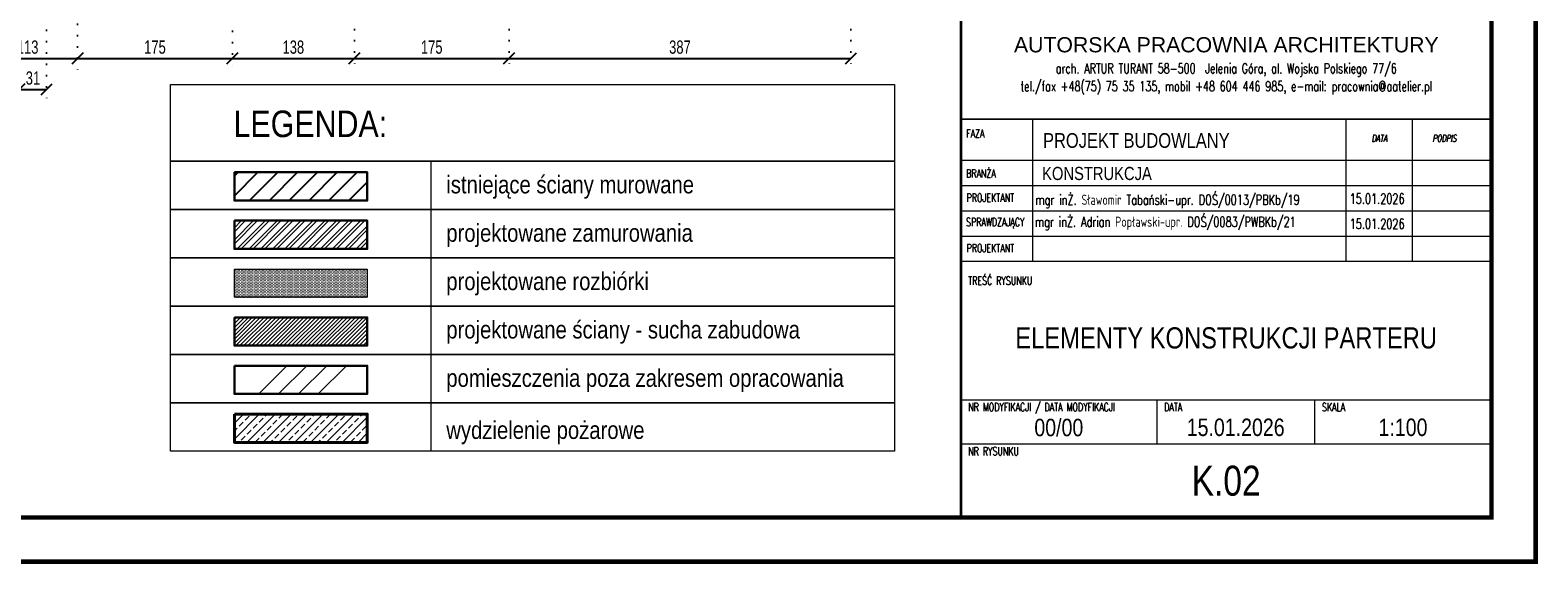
# Model space of a CAD drawing. Header units: millimetres. Extents: x 11149 to 111407, y -107619 to -23630.
# Tile 112 of 245: x 15749 to 17454, y -30105 to -29501. Entities that reach past the tile are written whole.
import ezdxf
from ezdxf.enums import TextEntityAlignment as Align

# ---------------------------------------------------------------- set-up
doc = ezdxf.new("R2010")
doc.units = ezdxf.units.MM
doc.header["$LTSCALE"] = 2
doc.linetypes.add('DOT', pattern=[6.35, 0, -6.35])
doc.layers.get('0').update_dxf_attribs({"plot": 0})
doc.layers.get('Defpoints').update_dxf_attribs({"color": 1})
for name, color, linetype, lineweight in [('0_OPIS', 7, 'Continuous', 13), ('A_KRESKOWANIE', 9, 'Continuous', 0), ('A_opisy', 111, 'Continuous', 15), ('A_WYBURZENIA', 6, 'Continuous', 0), ('A_ściany mur', 2, 'Continuous', 30), ('e-cad_wymiary', 4, 'Continuous', 9)]:
    doc.layers.add(name, color=color, linetype=linetype, lineweight=lineweight)
doc.layers.add('3DPLAN_A_KRESKOWANIE 1', color=253, linetype='Continuous')
doc.layers.add('3DPLAN_A_OPIS', color=8, linetype='Continuous')
doc.styles.add('e-cad_1', font='arial.ttf', dxfattribs={"width": 0.7})
doc.styles.add('J-ROMANS', font='ROMANS.SHX', dxfattribs={"width": 0.7, "oblique": 10})
doc.styles.add('J-SWIS', font='arial.ttf', dxfattribs={"width": 0.8})
doc.styles.add('J-SWIS-BOLD', font='arial.ttf', dxfattribs={"width": 0.8})
doc.styles.add('T2_100_cm', font='ARIALN.TTF')
doc.styles.add('T3_100_cm', font='ARIALN.TTF', dxfattribs={"height": 30})
doc.dimstyles.new('e-cad_1_100_[cm]', dxfattribs={"dimscale": 10, "dimtxt": 1.5, "dimasz": 1.25, "dimexe": 1.25, "dimexo": 0.625, "dimgap": 0.5, "dimtad": 1, "dimdec": 0, "dimrnd": 1, "dimzin": 1, "dimtxsty": 'e-cad_1', "dimblk": 'OBLIQUE', "dimcen": 2.5, "dimclrd": 256, "dimclre": 252, "dimclrt": 7, "dimadec": 0, "dimazin": 0, "dimtfac": 1, "dimtix": 1, "dimtmove": 2, "dimatfit": 3, "dimldrblk": 'NONE', "dimfxl": 60, "dimfxlon": 1, "dimarcsym": 0})

# ---------------------------------------------------------------- blocks, each defined once
blk = doc.blocks.new('_OBLIQUE')
at = {"color": 0, "linetype": 'ByBlock', "lineweight": -2}
blk.add_line((-0.5, -0.5), (0.5, 0.5), dxfattribs=at)
blk = doc.blocks.new('*D371')
at = {"layer": 'Defpoints', "color": 0}
for p in [(15690, -29335.4), (15803, -29346.9), (15803, -29532.9)]:
    blk.add_point(p, dxfattribs=at)
at = {"layer": 'e-cad_wymiary', "color": 252, "linetype": 'DOT', "lineweight": -2}
for p, q in [((15690, -29341.7), (15690, -29545.4)), ((15803, -29353.2), (15803, -29545.4))]:
    blk.add_line(p, q, dxfattribs=at)
at = {"layer": 'e-cad_wymiary', "lineweight": -2}
blk.add_line((15690, -29532.9), (15803, -29532.9), dxfattribs=at)
at = {"layer": 'e-cad_wymiary', "lineweight": -2, "xscale": 12.5, "yscale": 12.5, "zscale": 12.5, "rotation": 180}
blk.add_blockref('_OBLIQUE', (15690, -29532.9), dxfattribs=at)
at = {"layer": 'e-cad_wymiary', "lineweight": -2, "xscale": 12.5, "yscale": 12.5, "zscale": 12.5}
blk.add_blockref('_OBLIQUE', (15803, -29532.9), dxfattribs=at)
at = {"layer": 'e-cad_wymiary', "color": 7, "insert": (15746.5, -29520.2), "char_height": 15, "attachment_point": 5, "style": 'e-cad_1'}
blk.add_mtext('113', dxfattribs=at)
blk = doc.blocks.new('_None')
blk = doc.blocks.new('*D372')
at = {"layer": 'Defpoints', "color": 0}
for p in [(15803, -29346.9), (15978, -29355), (15978, -29532.9)]:
    blk.add_point(p, dxfattribs=at)
at = {"layer": 'e-cad_wymiary', "color": 252, "linetype": 'DOT', "lineweight": -2}
for p, q in [((15803, -29353.2), (15803, -29545.4)), ((15978, -29361.3), (15978, -29545.4))]:
    blk.add_line(p, q, dxfattribs=at)
at = {"layer": 'e-cad_wymiary', "lineweight": -2}
blk.add_line((15803, -29532.9), (15978, -29532.9), dxfattribs=at)
at = {"layer": 'e-cad_wymiary', "lineweight": -2, "xscale": 12.5, "yscale": 12.5, "zscale": 12.5, "rotation": 180}
blk.add_blockref('_OBLIQUE', (15803, -29532.9), dxfattribs=at)
at = {"layer": 'e-cad_wymiary', "lineweight": -2, "xscale": 12.5, "yscale": 12.5, "zscale": 12.5}
blk.add_blockref('_OBLIQUE', (15978, -29532.9), dxfattribs=at)
at = {"layer": 'e-cad_wymiary', "color": 7, "insert": (15890.5, -29520.2), "char_height": 15, "attachment_point": 5, "style": 'e-cad_1'}
blk.add_mtext('175', dxfattribs=at)
blk = doc.blocks.new('*D373')
at = {"layer": 'Defpoints', "color": 0}
for p in [(15978, -29355), (16116, -29353), (16116, -29532.9)]:
    blk.add_point(p, dxfattribs=at)
at = {"layer": 'e-cad_wymiary', "color": 252, "linetype": 'DOT', "lineweight": -2}
for p, q in [((16116, -29359.2), (16116, -29545.4)), ((15978, -29361.3), (15978, -29545.4))]:
    blk.add_line(p, q, dxfattribs=at)
at = {"layer": 'e-cad_wymiary', "lineweight": -2}
blk.add_line((15978, -29532.9), (16116, -29532.9), dxfattribs=at)
at = {"layer": 'e-cad_wymiary', "lineweight": -2, "xscale": 12.5, "yscale": 12.5, "zscale": 12.5, "rotation": 180}
blk.add_blockref('_OBLIQUE', (15978, -29532.9), dxfattribs=at)
at = {"layer": 'e-cad_wymiary', "lineweight": -2, "xscale": 12.5, "yscale": 12.5, "zscale": 12.5}
blk.add_blockref('_OBLIQUE', (16116, -29532.9), dxfattribs=at)
at = {"layer": 'e-cad_wymiary', "color": 7, "insert": (16047, -29520.2), "char_height": 15, "attachment_point": 5, "style": 'e-cad_1'}
blk.add_mtext('138', dxfattribs=at)
blk = doc.blocks.new('*D374')
at = {"layer": 'Defpoints', "color": 0}
for p in [(16116, -29353), (16291, -29353), (16291, -29532.9)]:
    blk.add_point(p, dxfattribs=at)
at = {"layer": 'e-cad_wymiary', "color": 252, "linetype": 'DOT', "lineweight": -2}
for p, q in [((16116, -29359.2), (16116, -29545.4)), ((16291, -29359.2), (16291, -29545.4))]:
    blk.add_line(p, q, dxfattribs=at)
at = {"layer": 'e-cad_wymiary', "lineweight": -2}
blk.add_line((16116, -29532.9), (16291, -29532.9), dxfattribs=at)
at = {"layer": 'e-cad_wymiary', "lineweight": -2, "xscale": 12.5, "yscale": 12.5, "zscale": 12.5, "rotation": 180}
blk.add_blockref('_OBLIQUE', (16116, -29532.9), dxfattribs=at)
at = {"layer": 'e-cad_wymiary', "lineweight": -2, "xscale": 12.5, "yscale": 12.5, "zscale": 12.5}
blk.add_blockref('_OBLIQUE', (16291, -29532.9), dxfattribs=at)
at = {"layer": 'e-cad_wymiary', "color": 7, "insert": (16203.5, -29520.2), "char_height": 15, "attachment_point": 5, "style": 'e-cad_1'}
blk.add_mtext('175', dxfattribs=at)
blk = doc.blocks.new('*D375')
at = {"layer": 'Defpoints', "color": 0}
for p in [(16291, -29353), (16677.5, -29353), (16677.5, -29532.9)]:
    blk.add_point(p, dxfattribs=at)
at = {"layer": 'e-cad_wymiary', "color": 252, "linetype": 'DOT', "lineweight": -2}
for p, q in [((16291, -29359.2), (16291, -29545.4)), ((16677.5, -29359.2), (16677.5, -29545.4))]:
    blk.add_line(p, q, dxfattribs=at)
at = {"layer": 'e-cad_wymiary', "lineweight": -2}
blk.add_line((16291, -29532.9), (16677.5, -29532.9), dxfattribs=at)
at = {"layer": 'e-cad_wymiary', "lineweight": -2, "xscale": 12.5, "yscale": 12.5, "zscale": 12.5, "rotation": 180}
blk.add_blockref('_OBLIQUE', (16291, -29532.9), dxfattribs=at)
at = {"layer": 'e-cad_wymiary', "lineweight": -2, "xscale": 12.5, "yscale": 12.5, "zscale": 12.5}
blk.add_blockref('_OBLIQUE', (16677.5, -29532.9), dxfattribs=at)
at = {"layer": 'e-cad_wymiary', "color": 7, "insert": (16484.2, -29520.2), "char_height": 15, "attachment_point": 5, "style": 'e-cad_1'}
blk.add_mtext('387', dxfattribs=at)
blk = doc.blocks.new('*D398')
at = {"layer": 'Defpoints', "color": 0}
for p in [(15737, -29226.4), (15768, -29225.8), (15768, -29567.9)]:
    blk.add_point(p, dxfattribs=at)
at = {"layer": 'e-cad_wymiary', "color": 252, "linetype": 'DOT', "lineweight": -2}
for p, q in [((15737, -29232.6), (15737, -29580.4)), ((15768, -29232.1), (15768, -29580.4))]:
    blk.add_line(p, q, dxfattribs=at)
at = {"layer": 'e-cad_wymiary', "lineweight": -2}
blk.add_line((15737, -29567.9), (15768, -29567.9), dxfattribs=at)
at = {"layer": 'e-cad_wymiary', "lineweight": -2, "xscale": 12.5, "yscale": 12.5, "zscale": 12.5, "rotation": 180}
blk.add_blockref('_OBLIQUE', (15737, -29567.9), dxfattribs=at)
at = {"layer": 'e-cad_wymiary', "lineweight": -2, "xscale": 12.5, "yscale": 12.5, "zscale": 12.5}
blk.add_blockref('_OBLIQUE', (15768, -29567.9), dxfattribs=at)
at = {"layer": 'e-cad_wymiary', "color": 7, "insert": (15752.5, -29555.2), "char_height": 15, "attachment_point": 5, "style": 'e-cad_1'}
blk.add_mtext('31', dxfattribs=at)

msp = doc.modelspace()

# ---------------------------------------------------------------- hatches: boundary and pattern name
at = {"layer": '3DPLAN_A_KRESKOWANIE 1', "transparency": 33554687}
h = msp.add_hatch(dxfattribs=at)
h.set_pattern_fill('ANSI31', color=256, scale=5, style=0)
h.set_pattern_definition([(45, (12922.365, -31713.63), (-11.22532, 11.22532), [])])
h.paths.add_polyline_path([(15980.28, -29661.81), (16130.6, -29661.81), (16130.6, -29693.78), (15980.28, -29693.78)])
at = {"layer": '3DPLAN_A_OPIS', "lineweight": 0, "transparency": 33554687}
h = msp.add_hatch(dxfattribs=at)
h.set_pattern_fill('ANSI32', color=1)
h.set_pattern_definition([(45, (178.035, -5735.503), (-6.735192, 6.735192), []), (45, (182.525, -5735.503), (-6.735192, 6.735192), [])])
h.paths.add_polyline_path([(15980.28, -29716.55), (16130.6, -29716.55), (16130.6, -29748.52), (15980.28, -29748.52)])
h = msp.add_hatch(dxfattribs=at)
h.set_pattern_fill('ANSI31', color=1)
h.set_pattern_definition([(45, (-6107.717, -4451.2663), (-2.24506403, 2.24506403), [])])
h.paths.add_polyline_path([(15980.28, -29826.04), (16130.6, -29826.04), (16130.6, -29858.01), (15980.28, -29858.01)])
at = {"layer": 'A_KRESKOWANIE', "transparency": 33554687}
h = msp.add_hatch(dxfattribs=at)
h.set_pattern_fill('ANSI34', color=256, scale=5)
h.set_pattern_definition([(45, (178.035, -5735.5), (-67.35192, 67.35192), []), (45, (200.49, -5735.5), (-67.35192, 67.35192), []), (45, (222.94, -5735.5), (-67.35192, 67.35192), []), (45, (245.39, -5735.5), (-67.35192, 67.35192), [])])
h.paths.add_polyline_path([(15980.28, -29880.78), (16130.6, -29880.78), (16130.6, -29912.75), (15980.28, -29912.75)])
at = {"layer": 'A_WYBURZENIA', "transparency": 33554687}
h = msp.add_hatch(dxfattribs=at)
h.set_pattern_fill('DOTS', color=256)
h.set_pattern_definition([(0, (-2766.6759, -9783.1611), (0.79375, 1.5875), [0, -1.5875])])
h.paths.add_polyline_path([(15980.28, -29771.3), (16130.6, -29771.3), (16130.6, -29803.26), (15980.28, -29803.26)])
at = {"layer": 'e-cad_wymiary', "ltscale": 0.02}
h = msp.add_hatch(dxfattribs=at)
h.set_pattern_fill('ANSI33', color=3, scale=2)
h.set_pattern_definition([(45, (12892.107, -29962.666), (-8.980256, 8.980256), []), (45, (12901.087, -29962.666), (-8.980256, 8.980256), [6.35, -3.175])])
h.paths.add_polyline_path([(15980.28, -29935.53), (16130.6, -29935.53), (16130.6, -29967.5), (15980.28, -29967.5)])

# ---------------------------------------------------------------- linework, layer by layer
at = {"layer": '0_OPIS'}
for p, q in [((16802.23, -29601.77), (17401.87, -29601.77)), ((17401.87, -29601.77), (16802.23, -29601.77)), ((17401.87, -29601.77), (16802.23, -29601.77)), ((17401.87, -29601.77), (16802.23, -29601.77)), ((17401.87, -29601.77), (16802.23, -29601.77)), ((16802.23, -29601.77), (17401.87, -29601.77)), ((16802.23, -29601.77), (17401.87, -29601.77)), ((17401.87, -29601.77), (16802.23, -29601.77)), ((17401.87, -29601.77), (16802.23, -29601.77)), ((16883, -29601.77), (16883, -29762.47)), ((17237.16, -29601.77), (17237.16, -29762.47)), ((17312.3, -29601.77), (17312.3, -29762.47)), ((17401.87, -29648.41), (16802.23, -29648.41)), ((16801.87, -29676.93), (17401.87, -29676.93)), ((16801.87, -29705.44), (17401.87, -29705.44)), ((16802.23, -29705.44), (17401.87, -29705.44)), ((16802.23, -29705.44), (17401.87, -29705.44)), ((16802.23, -29733.96), (17401.87, -29733.96)), ((16802.23, -29762.47), (17401.87, -29762.47)), ((16802.23, -29762.47), (17401.87, -29762.47)), ((16801.87, -29919.22), (17401.87, -29919.22)), ((17023.44, -29919.22), (17023.44, -29969.22)), ((17201.87, -29919.22), (17201.87, -29969.22)), ((16801.87, -29969.22), (17401.87, -29969.22))]:
    msp.add_line(p, q, dxfattribs=at)
for points, const_width in [([(11151.87, -27132.55), (17451.87, -27132.55), (17451.87, -30102.55), (11151.87, -30102.55)], 5), ([(11451.87, -27182.55), (17401.87, -27182.55), (17401.87, -30052.55), (11451.87, -30052.55)], 5), ([(16801.87, -30052.55), (17401.87, -30052.55), (17401.87, -29021.2), (16801.87, -29021.2)], 3)]:
    msp.add_lwpolyline(points, close=True, dxfattribs=dict(at, const_width=const_width))
at = {"layer": '3DPLAN_A_OPIS', "color": 1, "lineweight": 30}
for points in [[(15980.28, -29716.55), (16130.6, -29716.55), (16130.6, -29748.52), (15980.28, -29748.52)], [(15980.28, -29826.04), (16130.6, -29826.04), (16130.6, -29858.01), (15980.28, -29858.01)]]:
    msp.add_lwpolyline(points, close=True, dxfattribs=at)
at = {"layer": 'A_opisy', "ltscale": 0.1}
for points in [[(15908.03, -29562.38), (16726.87, -29562.38), (16726.87, -29649.09), (15908.03, -29649.09)], [(15908.03, -29649.09), (16726.87, -29649.09), (16726.87, -29703.83), (15908.03, -29703.83)], [(15908.03, -29649.09), (16202.3, -29649.09), (16202.3, -29703.83), (15908.03, -29703.83)], [(15908.03, -29703.83), (16726.87, -29703.83), (16726.87, -29758.58), (15908.03, -29758.58)], [(15908.03, -29703.83), (16202.3, -29703.83), (16202.3, -29758.58), (15908.03, -29758.58)], [(15908.03, -29758.58), (16726.87, -29758.58), (16726.87, -29813.32), (15908.03, -29813.32)], [(15908.03, -29758.58), (16202.3, -29758.58), (16202.3, -29813.32), (15908.03, -29813.32)], [(15908.03, -29813.32), (16726.87, -29813.32), (16726.87, -29868.07), (15908.03, -29868.07)], [(15908.03, -29813.32), (16202.3, -29813.32), (16202.3, -29868.07), (15908.03, -29868.07)], [(15908.03, -29868.07), (16726.87, -29868.07), (16726.87, -29922.81), (15908.03, -29922.81)], [(15908.03, -29868.07), (16202.3, -29868.07), (16202.3, -29922.81), (15908.03, -29922.81)], [(15908.03, -29922.81), (16202.3, -29922.81), (16202.3, -29977.55), (15908.03, -29977.55)], [(15908.03, -29922.81), (16726.87, -29922.81), (16726.87, -29977.55), (15908.03, -29977.55)]]:
    msp.add_lwpolyline(points, close=True, dxfattribs=at)
at = {"layer": 'A_WYBURZENIA', "transparency": 33554687}
msp.add_lwpolyline([(15980.28, -29771.3), (16130.6, -29771.3), (16130.6, -29803.26), (15980.28, -29803.26)], close=True, dxfattribs=at)
at = {"layer": 'A_ściany mur', "ltscale": 0.1}
for points in [[(15980.28, -29661.81), (16130.6, -29661.81), (16130.6, -29693.78), (15980.28, -29693.78)], [(15980.28, -29880.78), (16130.6, -29880.78), (16130.6, -29912.75), (15980.28, -29912.75)]]:
    msp.add_lwpolyline(points, close=True, dxfattribs=at)
at = {"layer": 'A_ściany mur', "color": 161, "lineweight": 40, "ltscale": 0.1}
msp.add_lwpolyline([(15980.28, -29935.53), (16130.6, -29935.53), (16130.6, -29967.5), (15980.28, -29967.5)], close=True, dxfattribs=at)

# ---------------------------------------------------------------- texts
at = {"layer": '0_OPIS', "style": 'J-SWIS'}
msp.add_text('AUTORSKA PRACOWNIA ARCHITEKTURY', height=17.1894, dxfattribs=at).set_placement((17102.05, -29517.41), align=Align.MIDDLE)
at = {"layer": '0_OPIS', "style": 'J-ROMANS', "width": 0.7}
for s, p in [('arch. ARTUR TURANT 58-500  Jelenia Góra, al. Wojska Polskiego 77/6', (17102.05, -29538.52)), ('tel./fax +48(75) 75 35 135, mobil +48 604 446 985, e-mail: pracownia@aatelier.pl', (17102.05, -29558.69))]:
    msp.add_text(s, height=11.3074, dxfattribs=at).set_placement(p, align=Align.TOP_CENTER)
for s, height, p in [('FAZA', 9.328, (16807.87, -29622.58)), ('BRANŻA', 9.328, (16807.79, -29667.86)), ('PROJEKTANT', 9.328, (16808.33, -29695.3)), ('mgr inŻ. Sławomir Tabański-upr. DOŚ/0013/PBKb/19', 11.5, (16886.19, -29698.66)), ('15.01.2026', 11.5, (17241.57, -29697.39)), ('SPRAWDZAJĄCY', 9.3277, (16807.79, -29722.82)), ('mgr inŻ. Adrian Popławski-upr. DOŚ/0083/PWBKb/21', 11.5, (16885.66, -29723.55)), ('15.01.2026', 11.5, (17241.57, -29725.91)), ('PROJEKTANT', 9.328, (16808.33, -29752.33))]:
    msp.add_text(s, height=height, dxfattribs=at).set_placement(p)
at = {"layer": '0_OPIS', "style": 'J-SWIS', "width": 0.8}
for s, height, p in [('PROJEKT BUDOWLANY', 16.6565, (17000.3, -29625.78)), ('KONSTRUKCJA', 14.9129, (16955.8, -29663.13))]:
    msp.add_text(s, height=height, dxfattribs=at).set_placement(p, align=Align.MIDDLE)
at = {"layer": '0_OPIS', "style": 'J-ROMANS', "oblique": 10, "width": 0.7}
for s, p in [('DATA', (17266.33, -29627.31)), ('PODPIS', (17335.14, -29627.31))]:
    msp.add_text(s, height=7.995, dxfattribs=at).set_placement(p)
at = {"layer": '0_OPIS', "style": 'J-ROMANS', "width": 0.7}
for s, height, p in [('TREŚĆ RYSUNKU', 9.3333, (16810.2, -29784.42)), ('NR MODYFIKACJI / DATA MODYFIKACJI', 9.3333, (16810.2, -29927.55)), ('DATA', 9.333, (17031.77, -29927.55)), ('SKALA', 9.333, (17210.2, -29927.55)), ('NR RYSUNKU', 9.333, (16810.2, -29977.55))]:
    msp.add_text(s, height=height, dxfattribs=at).set_placement(p, align=Align.MIDDLE_LEFT)
at = {"layer": '0_OPIS', "insert": (17101.87, -29849.42), "char_height": 24, "width": 560.0538, "attachment_point": 5, "style": 'J-SWIS'}
msp.add_mtext('ELEMENTY KONSTRUKCJI PARTERU', dxfattribs=at)
at = {"layer": '0_OPIS', "style": 'J-SWIS-BOLD', "width": 0.8}
for tag, text, height, p in [('00/00', '01', 19.8, (16912.65, -29950.31)), ('15.01.2026', '31.12.2002', 19.8, (17112.65, -29950.44)), ('1:100', '1:50', 19.8, (17301.87, -29950.44)), ('K.02', 'AR.00.00.00/a', 33.9429, (17101.87, -30010.89))]:
    msp.add_attdef(tag, text=text, height=height, dxfattribs=at).set_placement(p, align=Align.MIDDLE)
at = {"layer": 'A_opisy', "ltscale": 0.1}
for s, height, style, p in [('LEGENDA:', 30, 'T3_100_cm', (15979.36, -29621.95)), ('istniejące ściany murowane', 20, 'T2_100_cm', (16219.97, -29685.67)), ('projektowane zamurowania', 20, 'T2_100_cm', (16219.97, -29740.42)), ('projektowane rozbiórki', 20, 'T2_100_cm', (16219.97, -29795.16)), ('projektowane ściany - sucha zabudowa', 20, 'T2_100_cm', (16219.97, -29849.91)), ('pomieszczenia poza zakresem opracowania', 20, 'T2_100_cm', (16219.97, -29904.65)), ('wydzielenie pożarowe', 20, 'T2_100_cm', (16219.97, -29963.62))]:
    msp.add_text(s, height=height, dxfattribs=dict(at, style=style)).set_placement(p)

# ---------------------------------------------------------------- dimensions: what is measured, and where the dimension line sits
at = {"layer": 'e-cad_wymiary'}
for base, p1, p2, picture, middle in [((15767.99, -29567.89), (15736.99, -29226.38), (15767.99, -29225.8), '*D398', (15752.49, -29555.23)), ((15802.99, -29532.89), (15689.99, -29335.45), (15802.99, -29346.92), '*D371', (15746.49, -29520.23)), ((15977.99, -29532.89), (15802.99, -29346.92), (15977.99, -29355.02), '*D372', (15890.49, -29520.23)), ((16115.99, -29532.89), (15977.99, -29355.02), (16115.99, -29353), '*D373', (16046.99, -29520.23)), ((16290.99, -29532.89), (16115.99, -29353), (16290.99, -29353), '*D374', (16203.49, -29520.23)), ((16677.48523967, -29532.88925649), (16290.98523967, -29352.99895808), (16677.48523967, -29352.99895808), '*D375', (16484.23523967, -29520.22554571))]:
    dim = msp.add_linear_dim(base=base, p1=p1, p2=p2, dimstyle='e-cad_1_100_[cm]', dxfattribs=at)
    dim.commit()
    dim.dimension.update_dxf_attribs({"geometry": picture, "text_midpoint": middle})

doc.saveas('drawing.dxf')
